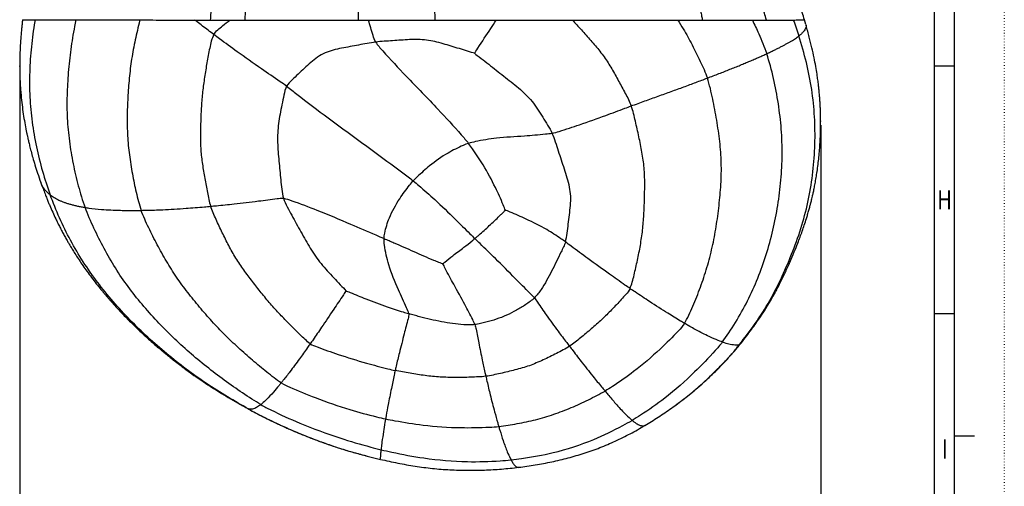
# Model space of a CAD drawing. Extents: x 0 to 594, y 0 to 841.
# Tile 7 of 9: x 348 to 594, y 284 to 401. Entities that reach past the tile are written whole.
import ezdxf

# ---------------------------------------------------------------- set-up
doc = ezdxf.new("R2010")
doc.units = 0
doc.header["$PDSIZE"] = -1
doc.linetypes.add('SLD-PUNTI', pattern=[0.635, 0, -0.635])
doc.linetypes.add('SLD-SOLIDO', pattern=[0])
doc.layers.get('0').update_dxf_attribs({"linetype": 'CONTINUOUS'})
doc.layers.add('FORMAT', color=7, linetype='SLD-SOLIDO')
doc.styles.add('SLDTEXTSTYLE2', font='ARIALN.TTF', dxfattribs={"width": 0.87})
doc.styles.add('SLDTEXTSTYLE3', font='GOTHIC.TTF', dxfattribs={"width": 0.913})
doc.dimstyles.new('SLDDIMSTYLE0', dxfattribs={"dimtxt": 2.645833, "dimasz": 3, "dimexe": 0, "dimexo": 0.0625, "dimgap": 0.661458, "dimtad": 0, "dimdec": 1, "dimlfac": 2, "dimrnd": 1e-09, "dimzin": 12, "dimtxsty": 'SLDTEXTSTYLE3', "dimsah": 1, "dimcen": 0.09, "dimazin": 3, "dimtfac": 1, "dimtdec": 1, "dimtofl": 0, "dimtmove": 0, "dimatfit": 3, "dimtolj": 1, "dimtzin": 12})

# ---------------------------------------------------------------- blocks, each defined once
blk = doc.blocks.new('_D_4')
at = {"layer": 'FORMAT', "color": 7}
for p, q in [((348.19, 388.5), (348.19, 269.02)), ((548.56, 374.7), (548.56, 269.02)), ((444.11, 275.35), (443.31, 275.35)), ((443.31, 275.35), (443.31, 268.22)), ((452.63, 275.35), (453.43, 275.35)), ((453.43, 275.35), (453.43, 268.22)), ((448.41, 272.06), (451.15, 272.06)), ((348.19, 270.02), (440.99, 270.02)), ((548.56, 270.02), (455.75, 270.02)), ((443.31, 268.22), (444.11, 268.22)), ((453.43, 268.22), (452.63, 268.22))]:
    blk.add_line(p, q, dxfattribs=at)
for points in [[(348.19, 270.02), (351.19, 269.52), (351.19, 270.52)], [(548.56, 270.02), (545.56, 270.52), (545.56, 269.52)]]:
    blk.add_solid(points, dxfattribs=at)
at = {"layer": 'FORMAT', "color": 7, "attachment_point": 1, "style": 'SLDTEXTSTYLE3'}
for s, insert, char_height in [('3', (448.8, 275.2), 2.65), ('15', (444.11, 273.21), 2.646), ('4', (448.8, 271.6), 2.65), ('"', (451.54, 273.21), 2.65), ('400', (445.44, 267.53), 2.646)]:
    blk.add_mtext(s, dxfattribs=dict(at, insert=insert, char_height=char_height))

msp = doc.modelspace()

# ---------------------------------------------------------------- linework, layer by layer
at = {"color": 7, "linetype": 'SLD-PUNTI'}
msp.add_line((594.499, 841), (594.499, -0.001), dxfattribs=at)
at = {"color": 7, "linetype": 'SLD-SOLIDO'}
for p, q in [((582.001, 12.499), (582.001, 828.499)), ((577.001, 17.499), (577.001, 823.499)), ((348.905, 401.12), (348.907, 401.12)), ((544.872, 399.888), (544.516, 401.067)), ((544.849, 399.884), (544.897, 399.686)), ((582.001, 389.499), (577.001, 389.499)), ((582.001, 389.499), (577.001, 389.499)), ((582.001, 327.499), (577.001, 327.499)), ((582.001, 327.499), (577.001, 327.499)), ((582.001, 296.999), (587.001, 296.999)), ((435.1, 291.925), (435.172, 291.907)), ((435.131, 291.893), (438.446, 291.087))]:
    msp.add_line(p, q, dxfattribs=at)
at = {"color": 8, "linetype": 'SLD-SOLIDO'}
for p, q in [((348.905, 401.12), (348.892, 400.996)), ((348.906, 401.121), (348.905, 401.12)), ((528.629, 320.164), (528.288, 319.868))]:
    msp.add_line(p, q, dxfattribs=at)
at = {"color": 7, "linetype": 'SLD-SOLIDO'}
for points, knots in [([(427.316, 477.979), (426.898, 477.806), (425.195, 477.057), (423.258, 475.87), (420.287, 473.47), (418.09, 471.317), (414.813, 467.401), (410.799, 461.552), (407.233, 454.173), (403.776, 444.924), (401.603, 437.868), (399.046, 427.093), (397.223, 416.776), (396.235, 407.155), (395.928, 402.26), (395.859, 401.029)], [0.03745783, 0.03745783, 0.03745783, 0.03745783, 0.06270241, 0.1404807, 0.15633051, 0.24954125, 0.28177181, 0.37498705, 0.53001646, 0.56229941, 0.68661376, 0.74982701, 0.87461331, 0.96851897, 1, 1, 1, 1]), ([(404.57, 401.022), (404.631, 402.255), (404.901, 407.155), (405.737, 416.779), (407.244, 427.089), (409.341, 437.858), (411.111, 444.918), (413.92, 454.179), (416.814, 461.571), (420.074, 467.414), (422.737, 471.314), (424.521, 473.45), (426.933, 475.828), (428.523, 477.038), (429.924, 477.806), (430.283, 477.992)], [0.0359352, 0.0359352, 0.0359352, 0.0359352, 0.06741623, 0.16132189, 0.28610819, 0.34932144, 0.47363579, 0.50591875, 0.66094815, 0.75416339, 0.78639395, 0.87960469, 0.8954545, 0.97323279, 1, 1, 1, 1]), ([(439.434, 477.992), (439.39, 477.901), (439.139, 477.35), (438.413, 475.392), (437.633, 472.066), (436.359, 464.731), (435.544, 457.611), (434.513, 444.791), (433.959, 435.912), (433.496, 425.584), (433.147, 416.323), (432.945, 408.408), (432.848, 401.868), (432.836, 401.007)], [0, 0, 0, 0, 0.01269463, 0.07420928, 0.21581197, 0.2519851, 0.48665805, 0.50744109, 0.69021169, 0.75942828, 0.79878328, 0.94351932, 0.96542492, 0.96542492, 0.96542492, 0.96542492]), ([(452.111, 401.001), (452.096, 401.855), (451.976, 408.337), (451.758, 416.163), (451.399, 425.334), (450.931, 435.573), (450.383, 444.41), (449.369, 457.256), (448.571, 464.45), (447.315, 471.933), (446.545, 475.302), (445.826, 477.336), (445.576, 477.898), (445.532, 477.992)], [0, 0, 0, 0, 0.0219056, 0.16664164, 0.20599665, 0.27521323, 0.45798383, 0.47876687, 0.71343982, 0.74961295, 0.89121564, 0.95273029, 0.96573136, 0.96573136, 0.96573136, 0.96573136]), ([(466.306, 477.992), (466.403, 477.968), (466.587, 477.923), (466.976, 477.823), (467.473, 477.685), (468.288, 477.433), (469.299, 477.075), (470.275, 476.669), (471.067, 476.304), (471.658, 476.015), (472.272, 475.708), (473.151, 475.253), (474.353, 474.6), (475.905, 473.692), (477.722, 472.54), (479.781, 471.106), (481.64, 469.67), (483.113, 468.442), (484.549, 467.189), (487.018, 464.905), (490.408, 461.405), (494.321, 456.761), (497.412, 452.564), (499.8, 448.978), (501.499, 446.255), (503.157, 443.44), (505.286, 439.601), (507.816, 434.598), (510.141, 429.38), (511.872, 425.085), (513.101, 421.819), (514.264, 418.491), (515.352, 415.117), (516.381, 411.65), (517.135, 408.879), (517.739, 406.507), (518.137, 404.873), (518.505, 403.287), (518.773, 402.091), (518.932, 401.349), (519.006, 401.007)], [0, 0, 0, 0, 0.0038282, 0.0072989, 0.0154616, 0.0236004, 0.0398878, 0.0560867, 0.0632267, 0.0723197, 0.0804072, 0.0885624, 0.1086942, 0.1304098, 0.1537404, 0.1858059, 0.2191748, 0.2354406, 0.2516765, 0.2840863, 0.348791, 0.4122877, 0.4787936, 0.5113819, 0.5440798, 0.5757434, 0.6090254, 0.673863, 0.7388315, 0.7719371, 0.8041636, 0.8361813, 0.8694633, 0.9014109, 0.9346544, 0.9471042, 0.967292, 0.9797712, 0.9906713, 1, 1, 1, 1]), ([(544.523, 401.063), (544.136, 402.295), (543.386, 404.682), (542.174, 408.101), (540.971, 411.257), (539.788, 414.146), (538.648, 416.762), (537.565, 419.116), (536.552, 421.218), (535.61, 423.089), (534.787, 424.669), (534.075, 425.996), (533.426, 427.175), (532.748, 428.381), (531.992, 429.691), (531.149, 431.113), (530.152, 432.746), (528.982, 434.599), (527.616, 436.679), (526.099, 438.892), (523.951, 441.891), (521.141, 445.567), (517.629, 449.784), (513.951, 453.835), (510.117, 457.713), (506.794, 460.801), (504.024, 463.215), (501.822, 465.049), (499.461, 466.933), (496.897, 468.832), (494.483, 470.46), (492.279, 471.836), (490.335, 472.973), (488.301, 474.087), (486.171, 475.164), (483.959, 476.23), (481.597, 477.116), (479.566, 477.677), (478.322, 477.897), (477.928, 477.967)], [0, 0, 0, 0, 0.0368378, 0.0713885, 0.1035072, 0.1331746, 0.1604134, 0.1848202, 0.2069189, 0.226727, 0.2442559, 0.2573493, 0.2692344, 0.2821303, 0.2963613, 0.311928, 0.328831, 0.3504697, 0.3739682, 0.399329, 0.426555, 0.4786523, 0.5307142, 0.5826093, 0.6343487, 0.6859446, 0.7117717, 0.7388796, 0.7676865, 0.7981259, 0.8301577, 0.8509844, 0.8724296, 0.8944919, 0.9171666, 0.9404462, 0.9642808, 0.9886928, 1, 1, 1, 1]), ([(348.905, 401.121), (348.892, 401.013), (348.864, 400.775), (348.819, 400.372), (348.772, 399.931), (348.722, 399.45), (348.667, 398.905), (348.608, 398.297), (348.531, 397.439), (348.436, 396.26), (348.334, 394.704), (348.249, 392.945), (348.198, 391.15), (348.184, 389.497), (348.196, 388.201), (348.218, 387.235), (348.242, 386.501), (348.272, 385.775), (348.314, 384.941), (348.376, 383.952), (348.493, 382.408), (348.69, 380.415), (348.992, 378.079), (349.334, 375.9), (349.639, 374.239), (349.878, 373.048), (350.04, 372.282), (350.214, 371.489), (350.423, 370.581), (350.692, 369.471), (351.04, 368.115), (351.479, 366.515), (352.023, 364.677), (352.68, 362.602), (353.187, 361.15), (353.454, 360.383)], [0, 0, 0, 0, 0.0115437, 0.0255991, 0.0381014, 0.0493429, 0.063071, 0.077174, 0.0932752, 0.1248928, 0.1622396, 0.2053175, 0.2515688, 0.2914752, 0.3241401, 0.3447287, 0.3608551, 0.3768415, 0.3967961, 0.4207203, 0.4478427, 0.507766, 0.564097, 0.6169703, 0.6664447, 0.6855027, 0.7042176, 0.7225935, 0.7437056, 0.7709832, 0.8044305, 0.8440488, 0.8898406, 0.9418172, 1, 1, 1, 1]), ([(519.005, 401.007), (519.146, 401.007), (519.427, 401.007), (519.847, 401.007), (520.268, 401.007), (520.962, 401.008), (521.917, 401.009), (523.118, 401.009), (524.286, 401.01), (525.422, 401.011), (526.521, 401.013), (527.425, 401.013), (528.153, 401.014), (528.718, 401.015), (529.279, 401.016), (529.836, 401.016), (530.389, 401.017), (530.938, 401.017), (531.294, 401.018), (531.474, 401.018)], [0, 0, 0, 0, 0.0292738, 0.0587306, 0.088371, 0.1181948, 0.2064858, 0.2944844, 0.3828568, 0.4708355, 0.5586402, 0.6472148, 0.6958229, 0.7450248, 0.7948211, 0.8452113, 0.8961942, 0.9477789, 1, 1, 1, 1]), ([(528.659, 320.189), (529.104, 320.761), (529.981, 321.887), (531.223, 323.54), (532.344, 325.085), (533.307, 326.475), (534.11, 327.682), (534.72, 328.636), (535.169, 329.358), (535.484, 329.873), (535.724, 330.273), (535.934, 330.628), (536.166, 331.023), (536.47, 331.552), (536.857, 332.238), (537.325, 333.092), (537.87, 334.117), (538.48, 335.305), (539.117, 336.593), (539.956, 338.353), (540.917, 340.474), (541.943, 342.9), (542.761, 344.955), (543.416, 346.694), (543.959, 348.206), (544.484, 349.748), (544.932, 351.148), (545.307, 352.392), (545.607, 353.434), (545.869, 354.39), (546.074, 355.175), (546.226, 355.781), (546.363, 356.341), (546.52, 357.002), (546.714, 357.86), (546.94, 358.925), (547.188, 360.19), (547.439, 361.6), (547.785, 363.784), (548.153, 366.733), (548.45, 370.484), (548.556, 373.585), (548.56, 375.927), (548.535, 377.392), (548.493, 378.644), (548.45, 379.576), (548.413, 380.234), (548.386, 380.666), (548.363, 381.006), (548.341, 381.317), (548.314, 381.685), (548.272, 382.201), (548.212, 382.899), (548.126, 383.78), (548.009, 384.845), (547.852, 386.093), (547.631, 387.635), (547.324, 389.497), (546.904, 391.7), (546.369, 394.152), (545.71, 396.848), (545.185, 398.714), (544.91, 399.69)], [0, 0, 0, 0, 0.0258137, 0.0507896, 0.0736868, 0.093817, 0.1110272, 0.1253188, 0.1341229, 0.1412862, 0.1468087, 0.1506909, 0.1559221, 0.1630187, 0.1723152, 0.1838166, 0.1975283, 0.2134561, 0.2311584, 0.248477, 0.2825808, 0.3137142, 0.3418624, 0.3610075, 0.3795575, 0.3988261, 0.4188212, 0.4317637, 0.4449959, 0.4574058, 0.4670507, 0.4738948, 0.4796993, 0.4876842, 0.4981535, 0.5111087, 0.526551, 0.5441424, 0.5622201, 0.6054186, 0.650046, 0.6961037, 0.7157312, 0.7333248, 0.7481682, 0.7602626, 0.7664586, 0.7715698, 0.7755971, 0.7785646, 0.782592, 0.788662, 0.7969262, 0.8073836, 0.820033, 0.8348729, 0.851902, 0.8752267, 0.9017047, 0.9313344, 0.9641063, 1, 1, 1, 1]), ([(353.454, 360.383), (353.641, 359.868), (353.988, 358.906), (354.498, 357.575), (354.941, 356.457), (355.332, 355.504), (356.055, 353.788), (356.845, 352.034), (357.72, 350.226), (358.245, 349.181), (358.785, 348.14), (359.338, 347.113), (359.875, 346.148), (360.363, 345.299), (360.835, 344.495), (361.364, 343.618), (362.032, 342.544), (362.84, 341.291), (363.766, 339.912), (364.785, 338.458), (365.883, 336.956), (367.056, 335.42), (368.061, 334.158), (368.832, 333.217), (369.315, 332.639), (369.704, 332.178), (369.999, 331.832), (370.232, 331.562), (370.51, 331.24), (370.925, 330.764), (371.535, 330.074), (372.325, 329.199), (373.28, 328.165), (374.335, 327.053), (375.416, 325.945), (376.466, 324.897), (377.656, 323.739), (378.967, 322.5), (380.379, 321.211), (381.671, 320.067), (382.714, 319.168), (383.52, 318.485), (384.117, 317.987), (384.687, 317.517), (385.331, 316.991), (386.155, 316.329), (387.221, 315.488), (388.525, 314.486), (390.069, 313.335), (391.857, 312.049), (393.907, 310.636), (396.037, 309.24), (398.213, 307.877), (400.392, 306.57), (402.693, 305.239), (404.272, 304.351), (405.067, 303.904)], [0, 0, 0, 0, 0.0210114, 0.0391867, 0.0545292, 0.0670628, 0.0785992, 0.1257643, 0.1406798, 0.1556408, 0.1706451, 0.1856933, 0.2004752, 0.2131207, 0.2233207, 0.2362756, 0.2523892, 0.2717394, 0.2933131, 0.315962, 0.3396836, 0.3644762, 0.3899105, 0.4014138, 0.4110146, 0.4187149, 0.4245163, 0.4284252, 0.4323511, 0.4408178, 0.4525795, 0.467632, 0.4859702, 0.5065116, 0.526333, 0.5452719, 0.5633302, 0.5899321, 0.6143697, 0.6365694, 0.6560262, 0.6671472, 0.6770792, 0.6858244, 0.6955022, 0.7090197, 0.7263885, 0.7476006, 0.7721074, 0.8002837, 0.8321159, 0.8675898, 0.898009, 0.9306563, 0.9651072, 1, 1, 1, 1]), ([(511.247, 303.892), (512.441, 304.767), (514.823, 306.514), (518.214, 309.346), (521.094, 311.974), (523.501, 314.355), (525.03, 315.969), (526.08, 317.126), (526.683, 317.804), (527.296, 318.511), (527.952, 319.294), (528.397, 319.857), (528.636, 320.159)], [0, 0, 0, 0, 0.1854459, 0.370141, 0.5541017, 0.6751366, 0.7959483, 0.8338858, 0.8718118, 0.9101788, 0.9517254, 1, 1, 1, 1]), ([(528.659, 320.189), (528.659, 320.189), (528.654, 320.177), (528.641, 320.17), (528.629, 320.164)], [0, 0, 0, 0, 0.0056857, 1, 1, 1, 1]), ([(405.231, 303.795), (405.653, 303.561), (406.462, 303.113), (407.659, 302.482), (408.813, 301.889), (409.963, 301.312), (411.117, 300.746), (412.277, 300.191), (414.12, 299.331), (416.662, 298.199), (419.826, 296.887), (422.922, 295.697), (425.944, 294.62), (428.989, 293.626), (432.054, 292.708), (434.105, 292.165), (435.13, 291.893)], [0, 0, 0, 0, 0.0447446, 0.0856962, 0.1256309, 0.1655294, 0.2054056, 0.2452607, 0.2850962, 0.3945545, 0.5039143, 0.6032728, 0.7025837, 0.8018433, 0.9010496, 1, 1, 1, 1]), ([(504.556, 299.536), (505.694, 300.228), (507.969, 301.611), (510.154, 303.132), (511.247, 303.892)], [0, 0, 0, 0, 0.4999628, 1, 1, 1, 1]), ([(473, 289.092), (474.392, 289.282), (477.174, 289.662), (481.31, 290.448), (485.401, 291.412), (489.426, 292.588), (493.367, 293.985), (497.202, 295.632), (500.937, 297.48), (503.35, 298.851), (504.556, 299.536)], [0, 0, 0, 0, 0.1259733, 0.2517117, 0.3771001, 0.5020958, 0.6267507, 0.7512056, 0.8756482, 1, 1, 1, 1]), ([(438.446, 291.087), (439.883, 290.771), (442.757, 290.139), (447.091, 289.357), (451.441, 288.778), (455.792, 288.445), (460.129, 288.321), (464.445, 288.393), (468.737, 288.631), (471.58, 288.939), (473, 289.092)], [0, 0, 0, 0, 0.1259443, 0.2517084, 0.3771248, 0.5022453, 0.6271128, 0.751703, 0.8759977, 1, 1, 1, 1])]:
    msp.add_open_spline(points, degree=3, knots=knots, dxfattribs=at)
at = {"color": 8, "linetype": 'SLD-SOLIDO'}
for points, knots in [([(534.973, 401.023), (534.642, 402.191), (532.609, 409.156), (529.235, 418.139), (522.635, 431.891), (516.612, 441.748), (506.407, 455.132), (498.618, 462.945), (488.1, 471.081), (482.616, 474.262), (476.523, 476.957), (474.389, 477.607), (472.759, 477.946), (472.582, 477.981)], [0, 0, 0, 0, 0.03142182, 0.18797866, 0.25068767, 0.43702669, 0.50029948, 0.71705926, 0.74945502, 0.88915513, 0.90598563, 0.95216547, 0.95778493, 0.95778493, 0.95778493, 0.95778493]), ([(348.907, 401.12), (348.919, 401.119), (348.942, 401.116), (349.178, 401.112), (349.606, 401.108), (350.214, 401.103), (350.995, 401.099), (351.686, 401.096), (352.031, 401.095)], [0, 0, 0, 0, 0.161672, 0.3292949, 0.4969441, 0.6646161, 0.8323016, 1, 1, 1, 1]), ([(352.031, 401.095), (352.004, 400.939), (351.62, 398.702), (351.032, 394.362), (350.608, 388.063), (350.643, 381.764), (351.226, 375.493), (352.302, 369.296), (353.821, 363.218), (355.107, 359.254), (355.826, 357.285)], [0.4104401, 0.4104401, 0.4104401, 0.4104401, 0.41666667, 0.5, 0.58333333, 0.66666667, 0.75, 0.83333333, 0.91666667, 1, 1, 1, 1]), ([(352.031, 401.095), (352.304, 401.094), (352.884, 401.091), (353.875, 401.088), (354.991, 401.085), (356.216, 401.082), (357.555, 401.078), (359.493, 401.074), (361.123, 401.071), (362.271, 401.069)], [0.819916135, 0.819916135, 0.819916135, 0.819916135, 0.824704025, 0.829491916, 0.834279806, 0.839067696, 0.843855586, 0.848643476, 0.858219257, 0.858219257, 0.858219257, 0.858219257]), ([(362.271, 401.069), (362.148, 400.522), (361.627, 398.076), (360.914, 393.695), (360.302, 387.93), (359.973, 382.176), (360.009, 376.435), (360.542, 370.704), (361.5, 365.051), (362.796, 359.518), (363.873, 355.918), (364.533, 354.136)], [0.30924866, 0.30924866, 0.30924866, 0.30924866, 0.33333333, 0.41666667, 0.5, 0.58333333, 0.66666667, 0.75, 0.83333333, 0.91666667, 1, 1, 1, 1]), ([(378.254, 401.046), (378.235, 400.973), (377.815, 399.32), (377.054, 396.075), (376.141, 391.287), (375.548, 386.458), (375.205, 381.632), (375.036, 376.835), (375.108, 372.054), (375.591, 367.276), (376.345, 362.55), (377.296, 357.917), (378.057, 354.896), (378.581, 353.407)], [0.16281994, 0.16281994, 0.16281994, 0.16281994, 0.16666667, 0.25, 0.33333333, 0.41666667, 0.5, 0.58333333, 0.66666667, 0.75, 0.83333333, 0.91666667, 1, 1, 1, 1]), ([(378.254, 401.046), (379.321, 401.045), (381.5, 401.042), (384.89, 401.039), (388.393, 401.035), (390.798, 401.033), (392.016, 401.032)], [0.895142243, 0.895142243, 0.895142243, 0.895142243, 0.901550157, 0.907958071, 0.914365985, 0.920773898, 0.920773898, 0.920773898, 0.920773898]), ([(392.016, 401.032), (392.724, 401.031), (393.998, 401.03), (395.288, 401.029), (395.859, 401.029)], [0.9207738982, 0.9207738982, 0.9207738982, 0.9207738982, 0.9245000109, 0.9274352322, 0.9274352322, 0.9274352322, 0.9274352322]), ([(396.76, 397.391), (396.285, 397.748), (395.339, 398.467), (393.94, 399.539), (392.835, 400.393), (392.198, 400.89), (392.016, 401.032)], [0, 0, 0, 0, 0.08333333, 0.16666667, 0.25, 0.28344152, 0.28344152, 0.28344152, 0.28344152]), ([(395.86, 401.029), (396.015, 401.029), (396.533, 401.028), (397.419, 401.027), (398.333, 401.027), (399.072, 401.026), (399.619, 401.026), (400.182, 401.025), (400.556, 401.025), (400.753, 401.025)], [0, 0, 0, 0, 0.0962092, 0.322066, 0.5479551, 0.6581958, 0.7739175, 0.8808024, 1, 1, 1, 1]), ([(396.76, 397.391), (397.276, 398.287), (398.698, 399.424), (400.147, 400.556), (400.753, 401.025)], [0, 0, 0, 0, 0.08333333, 0.14236407, 0.14236407, 0.14236407, 0.14236407]), ([(400.753, 401.025), (400.946, 401.025), (401.315, 401.024), (401.849, 401.024), (402.337, 401.024), (402.95, 401.023), (403.688, 401.023), (404.281, 401.022), (404.57, 401.022)], [0, 0, 0, 0, 0.1529148, 0.2933284, 0.4215254, 0.5377774, 0.7754763, 1, 1, 1, 1]), ([(404.57, 401.022), (404.666, 401.022), (406.144, 401.021), (409.039, 401.019), (413.323, 401.016), (417.67, 401.014), (422.065, 401.012), (426.497, 401.01), (430.093, 401.008), (432.21, 401.007), (432.836, 401.007)], [0.941932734, 0.941932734, 0.941932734, 0.941932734, 0.942399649, 0.949120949, 0.955842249, 0.96256355, 0.96928485, 0.97600615, 0.98272745, 0.985537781, 0.985537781, 0.985537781, 0.985537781]), ([(432.836, 401.007), (433.053, 401.007), (433.488, 401.007), (434.141, 401.006), (434.794, 401.006), (435.23, 401.006), (435.448, 401.006)], [0, 0, 0, 0, 0.03405028, 0.06810056, 0.10215084, 0.13620111, 0.13620111, 0.13620111, 0.13620111]), ([(437.249, 395.523), (436.932, 396.029), (436.372, 397.887), (435.819, 399.738), (435.448, 401.006)], [0, 0, 0, 0, 0.08333333, 0.26547562, 0.26547562, 0.26547562, 0.26547562]), ([(435.448, 401.006), (436.14, 401.006), (436.944, 401.005), (437.75, 401.005), (437.862, 401.005)], [0.13620111, 0.13620111, 0.13620111, 0.13620111, 0.24417598, 0.26175587, 0.26175587, 0.26175587, 0.26175587]), ([(437.862, 401.005), (438.442, 401.005), (439.537, 401.004), (440.633, 401.004), (441.148, 401.004)], [0.26175587, 0.26175587, 0.26175587, 0.26175587, 0.35215084, 0.43227796, 0.43227796, 0.43227796, 0.43227796]), ([(442.504, 401.003), (442.926, 401.003), (444.737, 401.003), (447.941, 401.002), (450.722, 401.001), (452.111, 401.001)], [0.50255323, 0.50255323, 0.50255323, 0.50255323, 0.56810056, 0.78405028, 1, 1, 1, 1]), ([(452.111, 401.001), (453.069, 401.001), (455.067, 401), (458.099, 401), (461.208, 400.999), (464.309, 400.999), (466.371, 400.998), (467.399, 400.998)], [0.013877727, 0.013877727, 0.013877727, 0.013877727, 0.018032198, 0.022540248, 0.027048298, 0.031556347, 0.036064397, 0.036064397, 0.036064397, 0.036064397]), ([(461.989, 392.728), (462.088, 392.924), (463.53, 395.11), (465.42, 397.989), (466.939, 400.299), (467.399, 400.998)], [0, 0, 0, 0, 0.08333333, 0.33333333, 0.44241577, 0.44241577, 0.44241577, 0.44241577]), ([(467.399, 400.998), (469.012, 400.998), (472.228, 400.998), (477.016, 400.997), (480.972, 400.997), (484.114, 400.997), (485.678, 400.997), (486.458, 400.997)], [0.036064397, 0.036064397, 0.036064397, 0.036064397, 0.043133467, 0.050202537, 0.057271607, 0.060806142, 0.064340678, 0.064340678, 0.064340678, 0.064340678]), ([(486.458, 400.997), (487.642, 400.997), (489.999, 400.997), (493.493, 400.998), (496.927, 400.998), (500.292, 400.999), (503.583, 401), (506.779, 401.001), (509.873, 401.002), (511.871, 401.003), (512.853, 401.003)], [0.064340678, 0.064340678, 0.064340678, 0.064340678, 0.069708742, 0.075076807, 0.080444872, 0.085812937, 0.091181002, 0.096549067, 0.101917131, 0.107285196, 0.107285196, 0.107285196, 0.107285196]), ([(486.458, 400.997), (486.817, 400.62), (487.976, 399.377), (489.897, 397.233), (492.236, 394.583), (494.442, 391.833), (496.31, 388.845), (498.021, 385.766), (499.689, 382.682), (500.772, 380.625), (501.17, 379.536)], [0.37986111, 0.37986111, 0.37986111, 0.37986111, 0.41666667, 0.5, 0.58333333, 0.66666667, 0.75, 0.83333333, 0.91666667, 1, 1, 1, 1]), ([(512.853, 401.003), (513.77, 401.004), (515.574, 401.005), (517.6, 401.006), (518.729, 401.006), (519.006, 401.007)], [0.107285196, 0.107285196, 0.107285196, 0.107285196, 0.112301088, 0.11731698, 0.118953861, 0.118953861, 0.118953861, 0.118953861]), ([(512.853, 401.003), (513.312, 400.283), (514.551, 398.24), (516.429, 394.796), (518.473, 390.703), (519.743, 387.95), (520.219, 386.508)], [0.70362464, 0.70362464, 0.70362464, 0.70362464, 0.75, 0.83333333, 0.91666667, 1, 1, 1, 1]), ([(531.474, 401.018), (531.579, 401.018), (531.781, 401.019), (532.071, 401.019), (532.543, 401.02), (533.194, 401.02), (534.009, 401.022), (534.595, 401.023), (534.91, 401.023), (534.973, 401.023)], [0, 0, 0, 0, 0.08450995, 0.16309475, 0.2357143, 0.47118331, 0.70689982, 0.94160445, 1, 1, 1, 1]), ([(531.474, 401.018), (532.02, 399.889), (533.306, 397.12), (534.491, 394.317), (535.062, 392.606)], [0.85869485, 0.85869485, 0.85869485, 0.85869485, 0.91666667, 1, 1, 1, 1]), ([(534.973, 401.023), (535.417, 401.024), (536.325, 401.026), (537.603, 401.028), (538.816, 401.031), (540.273, 401.035), (541.185, 401.038), (541.715, 401.04)], [0.157824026, 0.157824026, 0.157824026, 0.157824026, 0.16213533, 0.167042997, 0.171950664, 0.176858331, 0.186673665, 0.186673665, 0.186673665, 0.186673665]), ([(541.715, 401.04), (542.224, 401.042), (542.881, 401.045), (543.544, 401.049), (543.936, 401.052), (544.229, 401.055), (544.492, 401.059), (544.543, 401.062), (544.513, 401.064)], [0.186673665, 0.186673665, 0.186673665, 0.186673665, 0.196118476, 0.200840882, 0.205563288, 0.210285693, 0.215008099, 0.22445291, 0.22445291, 0.22445291, 0.22445291]), ([(544.897, 399.686), (544.904, 399.66), (544.952, 399.48), (544.854, 399.1), (544.618, 398.591), (544.231, 398.079), (543.756, 397.587), (543.327, 397.229), (543.112, 397.051)], [0, 0, 0, 0, 0.0377006, 0.2585499, 0.4794104, 0.6529448, 0.8264694, 1, 1, 1, 1]), ([(414.967, 384.469), (414.436, 384.865), (412.316, 386.297), (408.125, 389.166), (403.039, 392.757), (399.143, 395.613), (397.234, 397.034), (396.76, 397.391)], [0, 0, 0, 0, 0.0833333, 0.3333333, 0.6666667, 0.9166667, 1, 1, 1, 1]), ([(461.989, 392.728), (461.595, 392.773), (460.219, 393.261), (457.488, 394.084), (454.118, 395.116), (449.975, 396.208), (445.7, 396.166), (442.179, 395.901), (439.355, 395.71), (437.946, 395.612), (437.249, 395.523)], [0, 0, 0, 0, 0.0833333, 0.1666667, 0.3333333, 0.5, 0.6666667, 0.8333333, 0.9166667, 1, 1, 1, 1]), ([(437.249, 395.523), (437.741, 394.735), (440.288, 391.882), (445.45, 386.263), (452.216, 379.434), (457.396, 373.8), (459.899, 370.886), (460.474, 370.166)], [0, 0, 0, 0, 0.0833333, 0.3333333, 0.6666667, 0.9166667, 1, 1, 1, 1]), ([(414.967, 384.469), (414.608, 383.8), (414.283, 382.226), (413.634, 379.05), (412.823, 375.189), (412.594, 370.413), (413.049, 365.68), (413.386, 361.782), (413.738, 358.69), (413.927, 357.158), (414.155, 356.421)], [0, 0, 0, 0, 0.0833333, 0.1666667, 0.3333333, 0.5, 0.6666667, 0.8333333, 0.9166667, 1, 1, 1, 1]), ([(414.967, 384.469), (415.815, 383.836), (419.226, 381.154), (426.209, 375.847), (435.167, 369.368), (442.293, 364.114), (445.806, 361.432), (446.623, 360.782)], [0, 0, 0, 0, 0.0833333, 0.3333333, 0.6666667, 0.9166667, 1, 1, 1, 1]), ([(481.408, 372.672), (481.994, 372.792), (484.276, 373.522), (488.808, 374.975), (494.297, 376.985), (498.562, 378.551), (500.648, 379.345), (501.17, 379.536)], [0, 0, 0, 0, 0.0833333, 0.3333333, 0.6666667, 0.9166667, 1, 1, 1, 1]), ([(481.408, 372.672), (480.844, 372.555), (478.537, 372.31), (473.892, 371.914), (468.006, 371.598), (463.329, 370.886), (461.038, 370.342), (460.474, 370.166)], [0, 0, 0, 0, 0.0833333, 0.3333333, 0.6666667, 0.9166667, 1, 1, 1, 1]), ([(460.474, 370.166), (460.025, 370.026), (458.276, 369.288), (454.874, 367.616), (451.034, 364.887), (448.26, 362.408), (446.933, 361.121), (446.623, 360.782)], [0, 0, 0, 0, 0.0833333, 0.3333333, 0.6666667, 0.9166667, 1, 1, 1, 1]), ([(469.689, 353.472), (469.536, 353.757), (468.754, 355.777), (467.004, 359.589), (464.47, 364.352), (462.061, 367.947), (460.833, 369.715), (460.474, 370.166)], [0, 0, 0, 0, 0.0833333, 0.3333333, 0.6666667, 0.9166667, 1, 1, 1, 1]), ([(355.826, 357.285), (355.501, 357.555), (354.853, 358.094), (354.146, 358.994), (353.675, 359.753), (353.53, 360.242), (353.485, 360.394)], [0, 0, 0, 0, 0.2899408, 0.579892, 0.8698538, 1, 1, 1, 1]), ([(439.333, 346.361), (439.344, 346.803), (439.657, 348.551), (440.659, 352.003), (442.932, 355.981), (445.125, 358.978), (446.306, 360.435), (446.623, 360.782)], [0, 0, 0, 0, 0.0833333, 0.3333333, 0.6666667, 0.9166667, 1, 1, 1, 1]), ([(446.623, 360.782), (447.133, 360.375), (448.939, 358.838), (452.512, 355.729), (456.691, 351.619), (459.998, 348.36), (461.645, 346.747), (462.055, 346.345)], [0, 0, 0, 0, 0.0833333, 0.3333333, 0.6666667, 0.9166667, 1, 1, 1, 1]), ([(395.96, 354.433), (396.437, 354.478), (398.363, 354.654), (402.289, 355.058), (407.363, 355.671), (411.528, 356.212), (413.628, 356.498), (414.155, 356.421)], [0, 0, 0, 0, 0.0833333, 0.3333333, 0.6666667, 0.9166667, 1, 1, 1, 1]), ([(414.155, 356.421), (414.851, 356.319), (417.644, 355.322), (423.272, 353.25), (430.256, 350.253), (435.852, 347.861), (438.648, 346.661), (439.333, 346.361)], [0, 0, 0, 0, 0.0833333, 0.3333333, 0.6666667, 0.9166667, 1, 1, 1, 1]), ([(414.155, 356.421), (414.382, 355.685), (415.125, 354.269), (416.619, 351.448), (418.542, 348.001), (420.816, 343.889), (423.499, 339.994), (426.196, 337.108), (428.385, 334.796), (429.505, 333.672), (429.772, 333.252)], [0, 0, 0, 0, 0.0833333, 0.1666667, 0.3333333, 0.5, 0.6666667, 0.8333333, 0.9166667, 1, 1, 1, 1]), ([(364.533, 354.136), (364.852, 354.083), (366.16, 353.886), (368.984, 353.59), (372.904, 353.399), (376.336, 353.371), (378.129, 353.4), (378.581, 353.407)], [0, 0, 0, 0, 0.0833333, 0.3333333, 0.6666667, 0.9166667, 1, 1, 1, 1]), ([(378.581, 353.407), (379.016, 353.414), (380.767, 353.44), (384.406, 353.566), (389.246, 353.859), (393.338, 354.187), (395.433, 354.385), (395.96, 354.433)], [0, 0, 0, 0, 0.0833333, 0.3333333, 0.6666667, 0.9166667, 1, 1, 1, 1]), ([(462.055, 346.345), (462.278, 346.535), (462.725, 346.916), (463.609, 347.685), (464.701, 348.664), (465.996, 349.874), (467.277, 351.098), (468.333, 352.115), (469.183, 352.958), (469.613, 353.395), (469.689, 353.472)], [0, 0, 0, 0, 0.0833333, 0.1666667, 0.3333333, 0.5, 0.6666667, 0.8333333, 0.9166667, 1, 1, 1, 1]), ([(484.715, 345.498), (484.346, 345.769), (482.83, 346.837), (479.68, 348.889), (475.33, 351.007), (471.772, 352.637), (469.936, 353.348), (469.689, 353.472)], [0, 0, 0, 0, 0.0833333, 0.3333333, 0.6666667, 0.9166667, 1, 1, 1, 1]), ([(445.496, 327.555), (445.43, 328.04), (444.497, 330.018), (442.674, 333.985), (440.532, 339.194), (439.53, 343.578), (439.318, 345.805), (439.333, 346.361)], [0, 0, 0, 0, 0.0833333, 0.3333333, 0.6666667, 0.9166667, 1, 1, 1, 1]), ([(439.333, 346.361), (439.761, 346.174), (440.584, 345.818), (442.233, 345.104), (444.296, 344.202), (446.769, 343.099), (449.238, 342.002), (451.288, 341.113), (452.973, 340.439), (453.839, 340.117), (454.06, 340.013)], [0, 0, 0, 0, 0.0833333, 0.1666667, 0.3333333, 0.5, 0.6666667, 0.8333333, 0.9166667, 1, 1, 1, 1]), ([(454.06, 340.013), (454.129, 340.086), (454.962, 340.837), (456.764, 342.231), (459.089, 343.957), (460.917, 345.416), (461.831, 346.155), (462.055, 346.345)], [0, 0, 0, 0, 0.0833333, 0.3333333, 0.6666667, 0.9166667, 1, 1, 1, 1]), ([(476.935, 331.494), (476.577, 331.912), (474.988, 333.489), (471.799, 336.743), (467.653, 340.897), (464.217, 344.231), (462.488, 345.921), (462.055, 346.345)], [0, 0, 0, 0, 0.0833333, 0.3333333, 0.6666667, 0.9166667, 1, 1, 1, 1]), ([(484.715, 345.498), (484.598, 345.054), (484.22, 344.229), (483.442, 342.599), (482.458, 340.58), (481.246, 338.192), (480.032, 335.818), (478.91, 333.91), (477.817, 332.502), (477.251, 331.811), (476.935, 331.494)], [0, 0, 0, 0, 0.0833333, 0.1666667, 0.3333333, 0.5, 0.6666667, 0.8333333, 0.9166667, 1, 1, 1, 1]), ([(500.87, 333.851), (500.451, 334.138), (498.766, 335.297), (495.302, 337.723), (490.797, 340.968), (487.075, 343.733), (485.194, 345.146), (484.715, 345.498)], [0, 0, 0, 0, 0.0833333, 0.3333333, 0.6666667, 0.9166667, 1, 1, 1, 1]), ([(462.071, 324.813), (461.922, 325.232), (461.098, 326.876), (459.404, 330.227), (456.993, 334.456), (455.077, 337.935), (454.222, 339.739), (454.06, 340.013)], [0, 0, 0, 0, 0.0833333, 0.3333333, 0.6666667, 0.9166667, 1, 1, 1, 1]), ([(429.772, 333.252), (429.704, 333.079), (428.615, 331.427), (426.471, 328.191), (423.942, 324.452), (422.037, 321.701), (421.105, 320.363), (420.873, 320.032)], [0, 0, 0, 0, 0.0833333, 0.3333333, 0.6666667, 0.9166667, 1, 1, 1, 1]), ([(429.772, 333.252), (429.968, 333.213), (431.725, 332.465), (435.231, 331.073), (439.648, 329.399), (443.241, 328.237), (445.045, 327.691), (445.496, 327.555)], [0, 0, 0, 0, 0.0833333, 0.3333333, 0.6666667, 0.9166667, 1, 1, 1, 1]), ([(500.87, 333.851), (500.602, 333.226), (499.842, 332.382), (498.29, 330.662), (496.287, 328.499), (493.795, 326.043), (491.204, 323.708), (488.958, 321.847), (487.141, 320.404), (486.23, 319.697), (485.747, 319.382)], [0, 0, 0, 0, 0.0833333, 0.1666667, 0.3333333, 0.5, 0.6666667, 0.8333333, 0.9166667, 1, 1, 1, 1]), ([(514.471, 325.113), (514.143, 325.304), (512.816, 326.09), (510.004, 327.819), (506.197, 330.27), (502.96, 332.427), (501.289, 333.565), (500.87, 333.851)], [0, 0, 0, 0, 0.0833333, 0.3333333, 0.6666667, 0.9166667, 1, 1, 1, 1]), ([(476.935, 331.494), (476.617, 331.177), (475.898, 330.612), (474.409, 329.549), (472.46, 328.35), (470.003, 327.114), (467.437, 326.113), (465.219, 325.501), (463.425, 325.073), (462.528, 324.868), (462.071, 324.813)], [0, 0, 0, 0, 0.0833333, 0.1666667, 0.3333333, 0.5, 0.6666667, 0.8333333, 0.9166667, 1, 1, 1, 1]), ([(476.935, 331.494), (477.223, 331.157), (478.211, 329.703), (480.158, 326.829), (482.609, 323.438), (484.564, 320.914), (485.515, 319.688), (485.747, 319.382)], [0, 0, 0, 0, 0.0833333, 0.3333333, 0.6666667, 0.9166667, 1, 1, 1, 1]), ([(445.496, 327.555), (445.556, 327.122), (445.117, 325.418), (444.256, 322.099), (443.253, 318.098), (442.526, 315.088), (442.181, 313.666), (442.101, 313.314)], [0, 0, 0, 0, 0.0833333, 0.3333333, 0.6666667, 0.9166667, 1, 1, 1, 1]), ([(462.071, 324.813), (461.613, 324.758), (460.676, 324.739), (458.803, 324.755), (456.475, 325.054), (453.693, 325.527), (450.933, 326.067), (448.656, 326.645), (446.849, 327.156), (445.948, 327.419), (445.496, 327.555)], [0, 0, 0, 0, 0.0833333, 0.1666667, 0.3333333, 0.5, 0.6666667, 0.8333333, 0.9166667, 1, 1, 1, 1]), ([(462.071, 324.813), (462.205, 324.435), (462.498, 322.884), (463.079, 319.853), (463.821, 316.257), (464.424, 313.522), (464.724, 312.193), (464.799, 311.864)], [0, 0, 0, 0, 0.0833333, 0.3333333, 0.6666667, 0.9166667, 1, 1, 1, 1]), ([(514.471, 325.113), (514.007, 324.327), (512.007, 322.218), (507.909, 318.119), (502.421, 313.38), (497.675, 310.087), (495.259, 308.54), (494.634, 308.182)], [0, 0, 0, 0, 0.0833333, 0.3333333, 0.6666667, 0.9166667, 1, 1, 1, 1]), ([(523.951, 320.444), (523.759, 320.514), (522.961, 320.805), (521.204, 321.542), (518.555, 322.845), (516.102, 324.176), (514.8, 324.922), (514.471, 325.113)], [0, 0, 0, 0, 0.0833333, 0.3333333, 0.6666667, 0.9166667, 1, 1, 1, 1]), ([(523.951, 320.444), (523.298, 319.55), (521.091, 317.075), (516.498, 312.305), (510.319, 306.785), (504.887, 303.009), (502.092, 301.265), (501.38, 300.848)], [0, 0, 0, 0, 0.0833333, 0.3333333, 0.6666667, 0.9166667, 1, 1, 1, 1]), ([(528.288, 319.868), (528.23, 319.836), (527.981, 319.723), (527.357, 319.621), (526.169, 319.761), (524.88, 320.107), (524.144, 320.373), (523.951, 320.444)], [0, 0, 0, 0, 0.0833333, 0.3333333, 0.6666667, 0.9166667, 1, 1, 1, 1]), ([(420.873, 320.032), (420.641, 319.701), (419.723, 318.397), (417.949, 315.908), (415.944, 313.215), (414.474, 311.323), (413.775, 310.443), (413.601, 310.226)], [0, 0, 0, 0, 0.0833333, 0.3333333, 0.6666667, 0.9166667, 1, 1, 1, 1]), ([(420.873, 320.032), (421.422, 319.637), (423.737, 318.787), (428.393, 317.132), (434.301, 315.3), (439.09, 314.037), (441.496, 313.441), (442.101, 313.314)], [0, 0, 0, 0, 0.0833333, 0.3333333, 0.6666667, 0.9166667, 1, 1, 1, 1]), ([(485.747, 319.382), (485.23, 319.044), (484.128, 318.45), (481.912, 317.299), (479.12, 315.942), (475.721, 314.447), (472.095, 313.448), (469.061, 312.722), (466.632, 312.192), (465.417, 311.939), (464.799, 311.864)], [0, 0, 0, 0, 0.0833333, 0.1666667, 0.3333333, 0.5, 0.6666667, 0.8333333, 0.9166667, 1, 1, 1, 1]), ([(485.747, 319.382), (486.021, 319.019), (487.101, 317.584), (489.22, 314.838), (491.69, 311.735), (493.526, 309.493), (494.418, 308.442), (494.634, 308.182)], [0, 0, 0, 0, 0.0833333, 0.3333333, 0.6666667, 0.9166667, 1, 1, 1, 1]), ([(511.228, 303.897), (511.441, 304.043), (512.848, 305.006), (515.333, 306.951), (518.525, 309.631), (521.452, 312.349), (523.446, 314.362), (524.708, 315.707), (525.288, 316.339), (525.862, 316.976), (526.432, 317.622), (527.016, 318.298), (527.639, 319.046), (528.061, 319.581), (528.288, 319.868)], [0, 0, 0, 0, 0.03299788, 0.2180786, 0.40317502, 0.56606578, 0.72894087, 0.76550534, 0.80206955, 0.83863388, 0.87519879, 0.91233592, 0.95282364, 1, 1, 1, 1]), ([(442.101, 313.314), (442.014, 312.928), (441.689, 311.387), (441.068, 308.429), (440.4, 305.038), (439.964, 302.622), (439.763, 301.491), (439.714, 301.213)], [0, 0, 0, 0, 0.0833333, 0.3333333, 0.6666667, 0.9166667, 1, 1, 1, 1]), ([(464.799, 311.864), (464.175, 311.789), (462.903, 311.73), (460.364, 311.615), (457.195, 311.524), (453.39, 311.65), (449.599, 312.016), (446.464, 312.523), (443.967, 312.966), (442.721, 313.185), (442.101, 313.314)], [0, 0, 0, 0, 0.0833333, 0.1666667, 0.3333333, 0.5, 0.6666667, 0.8333333, 0.9166667, 1, 1, 1, 1]), ([(464.799, 311.864), (464.89, 311.466), (465.256, 309.89), (465.987, 306.835), (466.89, 303.271), (467.595, 300.772), (467.945, 299.59), (468.03, 299.3)], [0, 0, 0, 0, 0.0833333, 0.3333333, 0.6666667, 0.9166667, 1, 1, 1, 1]), ([(413.601, 310.226), (413.427, 310.009), (412.741, 309.166), (411.488, 307.675), (410.083, 306.183), (409.072, 305.255), (408.619, 304.875), (408.505, 304.786)], [0, 0, 0, 0, 0.0833333, 0.3333333, 0.6666667, 0.9166667, 1, 1, 1, 1]), ([(413.601, 310.226), (414.338, 309.742), (417.138, 308.518), (422.802, 306.188), (430.046, 303.675), (435.978, 302.091), (438.966, 301.371), (439.714, 301.213)], [0, 0, 0, 0, 0.0833333, 0.3333333, 0.6666667, 0.9166667, 1, 1, 1, 1]), ([(468.03, 299.3), (468.807, 299.378), (470.347, 299.612), (473.431, 300.142), (477.272, 300.956), (481.789, 302.299), (486.191, 303.981), (489.744, 305.645), (492.554, 307.064), (493.955, 307.792), (494.634, 308.182)], [0, 0, 0, 0, 0.0833333, 0.1666667, 0.3333333, 0.5, 0.6666667, 0.8333333, 0.9166667, 1, 1, 1, 1]), ([(494.634, 308.182), (494.868, 307.9), (495.772, 306.793), (497.495, 304.776), (499.401, 302.693), (500.672, 301.457), (501.244, 300.964), (501.38, 300.848)], [0, 0, 0, 0, 0.0833333, 0.3333333, 0.6666667, 0.9166667, 1, 1, 1, 1]), ([(408.505, 304.786), (408.392, 304.698), (407.936, 304.364), (407.128, 303.858), (406.27, 303.597), (405.673, 303.622), (405.422, 303.706), (405.363, 303.731)], [0, 0, 0, 0, 0.0833333, 0.3333333, 0.6666667, 0.9166667, 1, 1, 1, 1]), ([(405.363, 303.731), (405.814, 303.48), (406.677, 303.001), (407.964, 302.328), (409.206, 301.693), (410.446, 301.076), (411.693, 300.472), (412.945, 299.88), (414.204, 299.302), (416.372, 298.332), (419.472, 297.022), (423.795, 295.358), (428.443, 293.784), (432.303, 292.612), (434.54, 292.063), (435.1, 291.925)], [0, 0, 0, 0, 0.0484045, 0.0924642, 0.1356474, 0.1788261, 0.2220028, 0.2651792, 0.3083566, 0.3515365, 0.4872615, 0.6229938, 0.784551, 0.9460935, 1, 1, 1, 1]), ([(408.505, 304.786), (409.412, 304.245), (412.594, 302.659), (419.072, 299.699), (427.441, 296.642), (434.267, 294.611), (437.715, 293.71), (438.579, 293.5)], [0, 0, 0, 0, 0.0833333, 0.3333333, 0.6666667, 0.9166667, 1, 1, 1, 1]), ([(439.714, 301.213), (439.663, 300.922), (439.469, 299.787), (439.14, 297.727), (438.832, 295.604), (438.654, 294.222), (438.596, 293.638), (438.579, 293.5)], [0, 0, 0, 0, 0.0833333, 0.3333333, 0.6666667, 0.9166667, 1, 1, 1, 1]), ([(439.714, 301.213), (440.488, 301.049), (443.592, 300.478), (449.856, 299.459), (457.757, 298.92), (464.079, 299.058), (467.247, 299.222), (468.03, 299.3)], [0, 0, 0, 0, 0.0833333, 0.3333333, 0.6666667, 0.9166667, 1, 1, 1, 1]), ([(471.105, 290.961), (471.991, 291.055), (475.517, 291.516), (482.555, 292.764), (491.052, 295.555), (497.477, 298.678), (500.611, 300.399), (501.38, 300.848)], [0, 0, 0, 0, 0.0833333, 0.3333333, 0.6666667, 0.9166667, 1, 1, 1, 1]), ([(504.549, 299.547), (504.448, 299.497), (504.227, 299.389), (503.765, 299.422), (503.239, 299.582), (502.667, 299.88), (502.078, 300.27), (501.613, 300.656), (501.38, 300.848)], [0, 0, 0, 0, 0.1622111, 0.3544819, 0.5467866, 0.6978654, 0.8489245, 1, 1, 1, 1]), ([(468.03, 299.3), (468.123, 298.981), (468.487, 297.735), (469.219, 295.432), (470.08, 293.102), (470.716, 291.695), (471.031, 291.102), (471.105, 290.961)], [0, 0, 0, 0, 0.0833333, 0.3333333, 0.6666667, 0.9166667, 1, 1, 1, 1]), ([(438.579, 293.5), (438.543, 293.203), (438.469, 292.609), (438.418, 291.951), (438.393, 291.459), (438.392, 291.153), (438.429, 291.114), (438.446, 291.095)], [0, 0, 0, 0, 0.1902031, 0.3803935, 0.5706151, 0.7947916, 1, 1, 1, 1]), ([(438.579, 293.5), (439.465, 293.285), (443.014, 292.483), (450.187, 291.148), (459.278, 290.357), (466.564, 290.572), (470.201, 290.864), (471.105, 290.961)], [0, 0, 0, 0, 0.0833333, 0.3333333, 0.6666667, 0.9166667, 1, 1, 1, 1]), ([(471.105, 290.961), (471.269, 290.657), (471.597, 290.049), (472.057, 289.464), (472.498, 289.151), (472.807, 289.049), (472.97, 289.1), (472.998, 289.109)], [0, 0, 0, 0, 0.2264757, 0.4529113, 0.6793926, 0.9463372, 1, 1, 1, 1])]:
    msp.add_open_spline(points, degree=3, knots=knots, dxfattribs=at)
for points in [[(362.271, 401.069), (363.377, 401.067), (365.71, 401.063), (369.558, 401.057), (373.733, 401.051), (376.717, 401.048), (378.254, 401.046)], [(441.148, 401.004), (441.6, 401.004), (442.052, 401.004), (442.504, 401.003)], [(541.715, 401.04), (542.214, 399.724), (542.682, 398.396), (543.112, 397.051)], [(396.76, 397.391), (396.196, 396.412), (395.702, 393.992), (395.022, 390.357), (394.411, 386.722), (393.917, 383.079), (393.626, 379.416), (393.453, 375.762), (393.364, 372.138), (393.445, 368.535), (393.869, 364.943), (394.467, 361.39), (395.122, 357.88), (395.593, 355.566), (395.96, 354.433)], [(528.288, 319.868), (529.477, 321.39), (532.247, 325.005), (535.91, 330.763), (538.982, 336.877), (541.667, 343.18), (543.941, 349.641), (545.656, 356.278), (546.73, 363.066), (547.206, 369.932), (547.116, 376.811), (546.425, 383.661), (545.06, 390.424), (543.811, 394.865), (543.112, 397.051)], [(535.062, 392.606), (535.387, 392.756), (536.022, 393.052), (536.918, 393.482), (537.756, 393.896), (538.539, 394.295), (539.273, 394.68), (539.961, 395.053), (540.604, 395.413), (541.2, 395.762), (541.747, 396.101), (542.248, 396.43), (542.705, 396.745), (542.982, 396.947), (543.112, 397.051)], [(437.249, 395.523), (436.529, 395.431), (435.103, 395.171), (432.967, 394.777), (430.836, 394.382), (428.706, 393.986), (426.589, 393.541), (424.543, 392.863), (422.667, 391.804), (420.998, 390.426), (419.411, 388.968), (417.852, 387.503), (416.309, 386.042), (415.289, 385.07), (414.967, 384.469)], [(461.989, 392.728), (462.276, 392.384), (463.634, 391.438), (465.522, 389.961), (467.393, 388.475), (469.263, 386.997), (471.15, 385.54), (473.005, 384.042), (474.779, 382.443), (476.392, 380.696), (477.766, 378.76), (479.018, 376.734), (480.263, 374.721), (481.075, 373.379), (481.408, 372.672)], [(520.219, 386.508), (520.713, 386.695), (521.691, 387.067), (523.124, 387.618), (524.52, 388.161), (525.875, 388.697), (527.186, 389.223), (528.453, 389.74), (529.674, 390.247), (530.848, 390.743), (531.973, 391.227), (533.052, 391.699), (534.084, 392.159), (534.742, 392.459), (535.062, 392.606)], [(523.951, 320.444), (524.996, 321.873), (527.296, 325.274), (530.334, 330.686), (532.89, 336.412), (535.013, 342.345), (536.683, 348.422), (537.909, 354.635), (538.695, 360.967), (539.028, 367.356), (538.789, 373.734), (538.048, 380.095), (536.837, 386.415), (535.739, 390.581), (535.062, 392.606)], [(501.17, 379.536), (501.743, 379.745), (502.887, 380.157), (504.588, 380.771), (506.269, 381.381), (507.928, 381.983), (509.564, 382.574), (511.175, 383.157), (512.76, 383.732), (514.317, 384.3), (515.845, 384.862), (517.342, 385.419), (518.802, 385.968), (519.75, 386.33), (520.219, 386.508)], [(514.471, 325.113), (515.215, 326.371), (516.635, 329.399), (518.533, 334.14), (520.159, 339.086), (521.496, 344.166), (522.466, 349.329), (523.17, 354.576), (523.654, 359.906), (523.788, 365.279), (523.368, 370.621), (522.596, 375.949), (521.59, 381.272), (520.781, 384.807), (520.219, 386.508)], [(500.87, 333.851), (501.299, 334.852), (501.909, 337.231), (502.745, 340.885), (503.481, 344.635), (504.056, 348.446), (504.348, 352.296), (504.492, 356.185), (504.579, 360.11), (504.47, 364.047), (503.897, 367.941), (503.099, 371.821), (502.234, 375.709), (501.62, 378.301), (501.17, 379.536)], [(484.715, 345.498), (484.902, 346.209), (485.12, 347.702), (485.432, 349.97), (485.726, 352.266), (485.985, 354.589), (486.098, 356.934), (485.789, 359.243), (485.158, 361.491), (484.452, 363.726), (483.729, 365.963), (482.996, 368.207), (482.249, 370.455), (481.745, 371.958), (481.408, 372.672)], [(355.826, 357.285), (355.98, 357.166), (356.303, 356.93), (356.827, 356.59), (357.395, 356.268), (358.006, 355.962), (358.664, 355.671), (359.369, 355.398), (360.122, 355.144), (360.918, 354.908), (361.758, 354.687), (362.64, 354.483), (363.564, 354.299), (364.206, 354.189), (364.533, 354.136)], [(405.363, 303.731), (403.724, 304.653), (400.121, 306.712), (394.861, 310.037), (389.784, 313.644), (384.894, 317.503), (380.208, 321.606), (375.741, 325.953), (371.515, 330.542), (367.593, 335.394), (364.021, 340.5), (360.841, 345.861), (358.105, 351.473), (356.536, 355.339), (355.826, 357.285)], [(408.505, 304.786), (407.056, 305.652), (403.93, 307.663), (399.353, 310.874), (394.893, 314.272), (390.573, 317.855), (386.453, 321.656), (382.517, 325.666), (378.744, 329.864), (375.224, 334.283), (372.081, 338.952), (369.264, 343.841), (366.722, 348.912), (365.182, 352.383), (364.533, 354.136)], [(413.601, 310.226), (412.421, 311.001), (409.986, 312.902), (406.404, 315.881), (402.898, 318.986), (399.494, 322.216), (396.264, 325.613), (393.171, 329.164), (390.182, 332.844), (387.372, 336.669), (384.875, 340.664), (382.574, 344.786), (380.43, 349.032), (379.101, 351.934), (378.581, 353.407)], [(420.873, 320.032), (419.995, 320.664), (418.299, 322.293), (415.782, 324.792), (413.3, 327.357), (410.891, 330.002), (408.619, 332.757), (406.417, 335.584), (404.249, 338.464), (402.208, 341.442), (400.462, 344.577), (398.867, 347.808), (397.324, 351.089), (396.326, 353.302), (395.96, 354.433)]]:
    msp.add_open_spline(points, degree=3, dxfattribs=at)
at = {"layer": 'FORMAT', "color": 7}
for p in [(348.188, 389.501), (548.556, 375.703)]:
    msp.add_point(p, dxfattribs=at)

# ---------------------------------------------------------------- texts
at = {"color": 7, "linetype": 'CONTINUOUS', "char_height": 4.763, "attachment_point": 2, "style": 'SLDTEXTSTYLE2'}
for s, insert in [('H', (579.563, 358.441)), ('I', (579.603, 296.06))]:
    msp.add_mtext(s, dxfattribs=dict(at, insert=insert))

# ---------------------------------------------------------------- dimensions: what is measured, and where the dimension line sits
at = {"layer": 'FORMAT', "color": 7}
dim = msp.add_linear_dim(base=(548.556, 270.021), p1=(348.188, 389.501), p2=(548.556, 375.703), dimstyle='SLDDIMSTYLE0', dxfattribs=at)
dim.commit()
dim.dimension.update_dxf_attribs({"geometry": '_D_4', "text_midpoint": (448.372, 270.021), "dimtype": 160})

doc.saveas('drawing.dxf')
